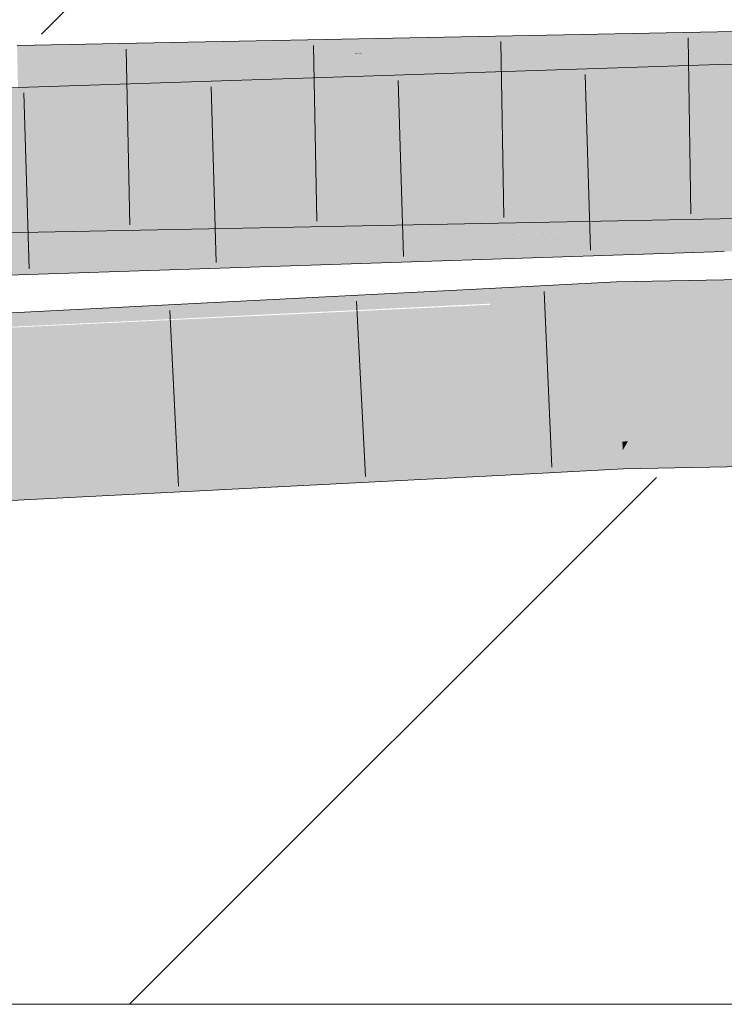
# Model space of a CAD drawing. Extents: x -620 to 300, y 62 to 1107.
# Tile 203 of 256: x 222.655 to 223.596, y 723.7 to 725.016. Entities that reach past the tile are written whole.
import ezdxf
from ezdxf.lldxf.tags import DXFTag

# ---------------------------------------------------------------- set-up
doc = ezdxf.new("R2010")
doc.units = 0
doc.layers.get('0').update_dxf_attribs({"lineweight": 35})
doc.layers.add('E_Detail_Linie_Text_Bem', color=7, linetype='Continuous', lineweight=13)
for name, color, linetype, lineweight, true_color in [('E_Detail_Wandschraffur', 7, 'Continuous', 5, 0xc0c0c0), ('E_Leerrohr 25-A06G9G0X8I', 7, 'Continuous', 9, 0xff8000), ('E_Leerrohr 25-Shading', 7, 'Continuous', 9, 0xff8000)]:
    doc.layers.add(name, color=color, linetype=linetype, lineweight=lineweight, true_color=true_color)
tags = doc.linetypes.add('fein_strichliert', pattern=[4, 1, -2, 1]).pattern_tags.tags
tags[8:9] = [DXFTag(74, 4), DXFTag(75, 0), DXFTag(340, '0'), DXFTag(46, 0.0), DXFTag(50, 0.0), DXFTag(44, 0.0), DXFTag(45, 0.0)]
tags[6:7] = [DXFTag(74, 4), DXFTag(75, 0), DXFTag(340, '0'), DXFTag(46, 0.0), DXFTag(50, 0.0), DXFTag(44, 0.0), DXFTag(45, 0.0)]
tags[4:5] = [DXFTag(74, 4), DXFTag(75, 0), DXFTag(340, '0'), DXFTag(46, 0.0), DXFTag(50, 0.0), DXFTag(44, 0.0), DXFTag(45, 0.0)]

# ---------------------------------------------------------------- blocks, each defined once
blk = doc.blocks.new('Shading-A06G9FMP8I', base_point=(188.1987, 722.6844))
at = {"layer": 'E_Leerrohr 25-Shading', "color": 43, "true_color": 0xd7ab7f}
for points in [[(223.6094, 724.9946), (223.6093, 725.0001), (223.0991, 724.9534), (223.4805, 724.9926)], [(223.6094, 724.9946), (223.0991, 724.9534), (223.2981, 724.9573)], [(223.1168, 724.9716), (223.3958, 724.9959), (223.1027, 724.9708), (223.1064, 724.9902)], [(223.5398, 724.9987), (223.3958, 724.9959), (223.4805, 724.9926), (223.1168, 724.9716)], [(223.2981, 724.9573), (223.4645, 724.9606), (223.6094, 724.9946), (223.6096, 724.9805)], [(223.4805, 724.9926), (223.6093, 725.0001), (223.5398, 724.9987)], [(223.1064, 724.9902), (222.6513, 724.9813), (223.1027, 724.9708), (222.6521, 724.9446)], [(223.0991, 724.9534), (223.4805, 724.9926), (222.8536, 724.9486), (223.1168, 724.9716)], [(223.4645, 724.9606), (223.6099, 724.9635), (223.6096, 724.9805)], [(222.8536, 724.9486), (223.1026, 724.9703), (222.6521, 724.9446), (223.1027, 724.9708)], [(223.1026, 724.9703), (223.1168, 724.9716), (223.1027, 724.9708)], [(223.2093, 724.9069), (223.5885, 724.952), (223.5035, 724.9518), (223.5884, 724.9561)], [(223.5242, 724.954), (223.2163, 724.9438), (223.5035, 724.9518), (223.2151, 724.9374)], [(223.5035, 724.9518), (223.5884, 724.9561), (223.5242, 724.954)], [(223.6377, 724.9574), (223.5884, 724.9561), (223.5885, 724.952)], [(223.5889, 724.9408), (223.7403, 724.9601), (223.5885, 724.952), (223.6377, 724.9574)], [(223.5893, 724.927), (223.835, 724.9626), (223.5889, 724.9408), (223.7403, 724.9601)], [(223.9251, 724.9649), (223.835, 724.9626), (223.5895, 724.9195), (223.5893, 724.927)], [(223.9251, 724.9649), (223.5895, 724.9195), (223.6913, 724.9271)], [(223.2163, 724.9438), (221.4435, 724.8851), (223.2151, 724.9374), (221.4445, 724.8485)], [(223.2093, 724.9069), (223.5035, 724.9518), (223.0023, 724.9001)], [(223.5889, 724.9408), (223.5885, 724.952), (223.3807, 724.9126), (223.2093, 724.9069)], [(223.2123, 724.9218), (223.5035, 724.9518), (223.2151, 724.9374)], [(223.3807, 724.9126), (223.5267, 724.9174), (223.5889, 724.9408), (223.5893, 724.927)], [(223.0023, 724.9001), (223.2123, 724.9218), (221.4445, 724.8485), (223.2151, 724.9374)], [(223.5267, 724.9174), (223.5895, 724.9195), (223.5893, 724.927)], [(223.6913, 724.9271), (223.5895, 724.9195), (223.6546, 724.9212)], [(223.428, 724.78), (223.4992, 724.7845), (223.3644, 724.7819)], [(223.4992, 724.7845), (223.428, 724.78), (223.6127, 724.7799), (223.6128, 724.7747)], [(223.6127, 724.7799), (223.6126, 724.7867), (223.4992, 724.7845)], [(222.656, 724.7679), (222.6568, 724.7313), (223.3644, 724.7819), (223.428, 724.78)], [(223.5395, 724.7768), (223.428, 724.78), (223.6132, 724.7501), (222.6568, 724.7313)], [(223.5395, 724.7768), (223.6132, 724.7501), (223.613, 724.7626)], [(223.6128, 724.7747), (223.5395, 724.7768), (223.613, 724.7626)], [(222.6196, 724.7304), (222.6568, 724.7313), (221.69, 724.7446), (222.656, 724.7679)], [(223.2236, 724.7257), (223.2971, 724.7305), (223.0243, 724.7239), (223.2206, 724.7304)], [(223.3198, 724.7306), (223.2199, 724.7255), (223.3594, 724.7307)], [(223.2971, 724.7305), (223.2199, 724.7255), (223.3198, 724.7306)], [(223.2971, 724.7305), (223.3717, 724.7354), (223.2206, 724.7304)], [(223.4078, 724.7316), (223.4021, 724.7322), (223.2664, 724.727), (223.2646, 724.7271)], [(223.4298, 724.7147), (223.4078, 724.7316), (223.2664, 724.727)], [(223.4094, 724.7352), (223.3717, 724.7354), (223.3198, 724.7306), (223.2971, 724.7305)], [(223.4697, 724.7347), (223.4094, 724.7352), (223.3594, 724.7307), (223.3198, 724.7306)], [(223.4942, 724.7395), (223.3717, 724.7354), (223.4094, 724.7352)], [(223.5231, 724.7354), (223.5158, 724.7365), (223.4078, 724.7316), (223.4021, 724.7322)], [(223.5772, 724.7137), (223.5231, 724.7354), (223.4078, 724.7316)], [(223.4298, 724.7147), (223.5958, 724.7062), (223.4078, 724.7316), (223.5772, 724.7137)], [(223.565, 724.7382), (223.4942, 724.7395), (223.4697, 724.7347), (223.4094, 724.7352)], [(223.5949, 724.7377), (223.5947, 724.7428), (223.4942, 724.7395)], [(223.565, 724.7382), (223.5158, 724.7365), (223.5949, 724.7377), (223.5231, 724.7354)], [(223.5949, 724.7377), (223.5231, 724.7354), (223.5953, 724.7251)], [(223.5953, 724.7251), (223.5231, 724.7354), (223.5957, 724.7117), (223.5772, 724.7137)], [(224.0219, 724.728), (223.5977, 724.7429), (223.7343, 724.7345), (223.5947, 724.7428)], [(223.7343, 724.7345), (223.5947, 724.7428), (223.5949, 724.7377)], [(223.6295, 724.7369), (223.5949, 724.7377), (223.7052, 724.7091), (223.5953, 724.7251)], [(223.0243, 724.7239), (221.4499, 724.6718), (223.0246, 724.7239), (223.0795, 724.7213)], [(221.4502, 724.66), (223.0903, 724.7207), (221.4499, 724.6718), (223.0795, 724.7213)], [(223.0903, 724.7207), (221.4502, 724.66), (223.1084, 724.7198), (221.451, 724.6353)], [(223.1084, 724.7198), (221.451, 724.6353), (223.4688, 724.702)], [(223.0795, 724.7213), (223.2199, 724.7255), (223.0246, 724.7239), (223.2236, 724.7257)], [(223.0903, 724.7207), (223.2199, 724.7255), (223.0795, 724.7213)], [(223.2199, 724.7255), (223.0903, 724.7207), (223.1084, 724.7198)], [(223.2199, 724.7255), (223.1084, 724.7198), (223.5592, 724.705), (223.4688, 724.702)], [(223.2646, 724.7271), (223.2199, 724.7255), (223.2664, 724.727)], [(223.2199, 724.7255), (223.4298, 724.7147), (223.2664, 724.727)], [(223.2199, 724.7255), (223.5592, 724.705), (223.4298, 724.7147)], [(223.7052, 724.7091), (223.5953, 724.7251), (223.6365, 724.7073), (223.5957, 724.7117)], [(223.5592, 724.705), (223.5958, 724.7062), (223.4298, 724.7147)], [(223.5772, 724.7137), (223.5958, 724.7062), (223.5957, 724.7117)], [(223.5957, 724.7117), (223.5958, 724.7062), (223.6365, 724.7073)], [(223.4527, 724.6476), (223.452, 724.6654), (223.2829, 724.6397), (223.282, 724.6565)], [(223.6201, 724.6508), (223.6199, 724.6686), (223.4527, 724.6476), (223.452, 724.6654)], [(223.1677, 724.6345), (223.2829, 724.6397), (222.3529, 724.6091), (223.282, 724.6565)], [(221.4995, 724.55), (223.283, 724.6364), (223.1677, 724.6345), (223.2829, 724.638)], [(223.2829, 724.638), (223.2829, 724.6397), (223.1677, 724.6345)], [(223.3754, 724.641), (223.4528, 724.6448), (223.2829, 724.6397), (223.4527, 724.6476)], [(223.3754, 724.641), (223.2829, 724.6397), (223.2829, 724.638)], [(223.283, 724.6364), (223.3754, 724.641), (223.2829, 724.638)], [(223.4529, 724.6431), (223.4528, 724.6448), (223.2831, 724.6348), (223.283, 724.6364)], [(223.2831, 724.6348), (223.2836, 724.6252), (223.4529, 724.6431), (223.4532, 724.6331)], [(223.6201, 724.6484), (223.6201, 724.6508), (223.4528, 724.6448), (223.4527, 724.6476)], [(223.6201, 724.6465), (223.6201, 724.6484), (223.4529, 724.6431), (223.4528, 724.6448)], [(223.4529, 724.6431), (223.4532, 724.6331), (223.6201, 724.6465), (223.6202, 724.6361)], [(221.4991, 724.5582), (223.1677, 724.6345), (221.4988, 724.5655), (222.3529, 724.6091)], [(221.4995, 724.55), (223.1677, 724.6345), (221.4991, 724.5582)], [(221.4995, 724.55), (221.4997, 724.5446), (223.2831, 724.6348), (223.2836, 724.6252)], [(221.4997, 724.5446), (221.5004, 724.5289), (223.2836, 724.6252), (223.2839, 724.6199)], [(223.2836, 724.6252), (223.2839, 724.6199), (223.4532, 724.6331), (223.4534, 724.6288)], [(223.4532, 724.6331), (223.4534, 724.6288), (223.6202, 724.6361), (223.6203, 724.632)], [(223.4602, 724.4406), (223.622, 724.4448), (223.4671, 724.4523), (223.6219, 724.4543)], [(223.6219, 724.4543), (223.6219, 724.4553), (223.4671, 724.4523)], [(223.2515, 724.4413), (221.5081, 724.3523), (221.5092, 724.3273)], [(221.5097, 724.3157), (223.2515, 724.4413), (221.5092, 724.3273)], [(223.2515, 724.4413), (221.5097, 724.3157), (223.2936, 724.4297), (221.5114, 724.3158)], [(223.2515, 724.4413), (223.2936, 724.4297), (223.2929, 724.4434)], [(223.4602, 724.4406), (223.4597, 724.4521), (223.2936, 724.4297), (223.2929, 724.4434)], [(223.2948, 724.4068), (223.4611, 724.4155), (223.2936, 724.4297), (223.4602, 724.4406)], [(223.4602, 724.4406), (223.4671, 724.4523), (223.4597, 724.4521)], [(223.4611, 724.4155), (223.6222, 724.4186), (223.4602, 724.4406), (223.622, 724.4448)], [(221.5114, 724.3158), (223.2948, 724.4068), (223.2936, 724.4297)]]:
    blk.add_solid(points, dxfattribs=at)
at = {"layer": 'E_Leerrohr 25-Shading', "color": 31, "true_color": 0xfabd7f}
for points in [[(223.2768, 724.8685), (223.2981, 724.9573), (223.0823, 724.8647), (223.0991, 724.9534)], [(223.4645, 724.9606), (223.2981, 724.9573), (223.4379, 724.8717), (223.2768, 724.8685)], [(223.4379, 724.8717), (223.5746, 724.8744), (223.4645, 724.9606), (223.6074, 724.9634)], [(223.5746, 724.8744), (223.6112, 724.8751), (223.6074, 724.9634), (223.6099, 724.9635)], [(222.8536, 724.9486), (222.6521, 724.9446), (222.8406, 724.86), (222.6541, 724.8563)], [(223.0823, 724.8647), (223.0991, 724.9534), (222.8406, 724.86), (222.8536, 724.9486)], [(223.3807, 724.9126), (223.3656, 724.848), (223.5267, 724.9174), (223.5073, 724.8511)], [(223.5267, 724.9174), (223.5073, 724.8511), (223.5895, 724.9195), (223.5915, 724.853)], [(223.63, 724.8538), (223.6546, 724.9212), (223.5915, 724.853), (223.5895, 724.9195)], [(223.193, 724.8179), (223.2093, 724.9069), (222.9899, 724.8112), (223.0023, 724.9001)], [(223.3807, 724.9126), (223.2093, 724.9069), (223.3599, 724.8235), (223.193, 724.8179)], [(221.4445, 724.8485), (223.0008, 724.8891), (223.0023, 724.9001)], [(223.0008, 724.8891), (221.4445, 724.8485), (222.9935, 724.8372), (222.2395, 724.8173)], [(223.6115, 724.8607), (223.6112, 724.8751), (223.5746, 724.8744)], [(223.1975, 724.8425), (223.0823, 724.8647), (222.9935, 724.8372), (222.8406, 724.86)], [(223.33, 724.846), (223.3566, 724.8491), (223.0823, 724.8647), (223.2768, 724.8685)], [(223.33, 724.846), (223.0823, 724.8647), (223.1975, 724.8425)], [(223.4379, 724.8717), (223.2768, 724.8685), (223.4693, 724.8622), (223.3566, 724.8491)], [(223.6121, 724.8189), (223.4693, 724.8622), (223.6126, 724.7868), (223.3566, 724.8491)], [(223.4693, 724.8622), (223.5746, 724.8744), (223.4379, 724.8717)], [(223.5746, 724.8744), (223.4693, 724.8622), (223.6115, 724.8607), (223.6121, 724.8189)], [(223.0897, 724.8228), (222.8406, 724.86), (222.6549, 724.8174), (222.6541, 724.8563)], [(223.3654, 724.847), (223.3566, 724.8491), (223.33, 724.846)], [(223.3656, 724.848), (223.3599, 724.8235), (223.5073, 724.8511), (223.5006, 724.8281)], [(223.5073, 724.8511), (223.5006, 724.8281), (223.5915, 724.853), (223.5921, 724.8312)], [(223.6221, 724.832), (223.63, 724.8538), (223.5921, 724.8312), (223.5915, 724.853)], [(222.2395, 724.8173), (222.3955, 724.8112), (222.9935, 724.8372), (222.9919, 724.8253)], [(223.1072, 724.8202), (223.236, 724.8351), (222.9935, 724.8372), (223.1975, 724.8425)], [(223.236, 724.8351), (223.33, 724.846), (223.1975, 724.8425)], [(223.4992, 724.7845), (223.33, 724.846), (223.236, 724.8351)], [(223.4992, 724.7845), (223.6126, 724.7868), (223.33, 724.846), (223.3654, 724.847)], [(221.9541, 724.8082), (222.6549, 724.8174), (222.6547, 724.8282)], [(222.6549, 724.8174), (223.1072, 724.8202), (223.0897, 724.8228)], [(222.735, 724.8028), (222.9899, 724.8112), (222.7367, 724.8192), (222.9919, 724.8253)], [(223.4936, 724.7856), (223.236, 724.8351), (223.3487, 724.7842), (223.1072, 724.8202)], [(223.3599, 724.8235), (223.193, 724.8179), (223.3793, 724.8189), (223.2437, 724.8085)], [(223.3793, 724.8189), (223.5006, 724.8281), (223.3599, 724.8235)], [(223.5006, 724.8281), (223.3793, 724.8189), (223.593, 724.8008), (223.594, 724.7682)], [(223.593, 724.8008), (223.5921, 724.8312), (223.5006, 724.8281)], [(223.8466, 724.7494), (223.6221, 724.832), (223.593, 724.8008), (223.5921, 724.8312)], [(222.6554, 724.7969), (222.6549, 724.8174), (221.6887, 724.7999), (222.0719, 724.8097)], [(222.4033, 724.7918), (222.735, 724.8028), (222.4048, 724.8113), (222.7367, 724.8192)], [(222.6549, 724.8174), (222.7012, 724.7976), (223.1072, 724.8202), (222.9445, 724.8014)], [(222.7012, 724.7976), (222.6549, 724.8174), (222.6554, 724.7969)], [(223.0907, 724.7969), (222.9899, 724.8112), (222.9164, 724.7836), (222.735, 724.8028)], [(223.2064, 724.8054), (223.1072, 724.8202), (222.9445, 724.8014)], [(223.2437, 724.8085), (223.193, 724.8179), (223.0907, 724.7969), (222.9899, 724.8112)], [(223.594, 724.7682), (223.3793, 724.8189), (223.5947, 724.7435), (223.2437, 724.8085)], [(222.6554, 724.7969), (221.6887, 724.7999), (221.6891, 724.7798)], [(221.6891, 724.7798), (221.6894, 724.7691), (222.6554, 724.7969), (222.6558, 724.7775)], [(222.9164, 724.7836), (222.735, 724.8028), (222.716, 724.7683), (222.4033, 724.7918)], [(222.6558, 724.7775), (222.7462, 724.7784), (222.6554, 724.7969), (222.7012, 724.7976)], [(222.7012, 724.7976), (222.7462, 724.7784), (222.9445, 724.8014)], [(222.7462, 724.7784), (223.3487, 724.7842), (222.9445, 724.8014), (223.2064, 724.8054)], [(223.4942, 724.7395), (223.0907, 724.7969), (223.3717, 724.7354), (222.9164, 724.7836)], [(223.5947, 724.7435), (223.2437, 724.8085), (223.4942, 724.7395), (223.0907, 724.7969)], [(223.7714, 724.7474), (223.593, 724.8008), (223.6894, 724.7453), (223.594, 724.7682)], [(223.8466, 724.7494), (223.593, 724.8008), (223.7714, 724.7474)], [(222.716, 724.7683), (222.4033, 724.7918), (222.4836, 724.7506), (221.9515, 724.7769)], [(223.3644, 724.7819), (223.3487, 724.7842), (222.656, 724.7679), (222.7462, 724.7784)], [(223.3717, 724.7354), (222.9164, 724.7836), (223.2206, 724.7304), (222.716, 724.7683)], [(223.3644, 724.7819), (223.4992, 724.7845), (223.3487, 724.7842), (223.4936, 724.7856)], [(223.6126, 724.7868), (223.4992, 724.7845), (223.6126, 724.7867)], [(222.6558, 724.7775), (221.6894, 724.7691), (222.656, 724.7679), (221.6899, 724.7498)], [(222.656, 724.7679), (222.7462, 724.7784), (222.6558, 724.7775)], [(221.6899, 724.7498), (221.69, 724.7446), (222.656, 724.7679)], [(223.2206, 724.7304), (222.716, 724.7683), (223.0243, 724.7239), (222.4836, 724.7506)], [(223.594, 724.7682), (223.5947, 724.7428), (223.6894, 724.7453)], [(222.4836, 724.7506), (221.4499, 724.6718), (223.0243, 724.7239)], [(223.5947, 724.7435), (223.4942, 724.7395), (223.5947, 724.7428)], [(223.4556, 724.5684), (223.4534, 724.6288), (223.2867, 724.5649), (223.2839, 724.6199)], [(223.6208, 724.5691), (223.6203, 724.632), (223.4556, 724.5684), (223.4534, 724.6288)], [(223.2867, 724.5649), (223.2839, 724.6199), (221.507, 724.5292)], [(221.5004, 724.5289), (223.2867, 724.5649), (221.507, 724.5292)], [(221.5004, 724.5289), (223.25, 724.5297), (223.2867, 724.5649), (223.2884, 724.5317)], [(223.2884, 724.5317), (223.4566, 724.5405), (223.2867, 724.5649), (223.4556, 724.5684)], [(223.4556, 724.5684), (223.621, 724.5461), (223.6208, 724.5691)], [(223.4556, 724.5684), (223.4566, 724.5405), (223.621, 724.5461), (223.4636, 724.5406)], [(223.4636, 724.5406), (223.6211, 724.5436), (223.621, 724.5461)], [(223.4597, 724.4521), (223.4566, 724.5405), (223.2929, 724.4434), (223.2884, 724.5317)], [(223.6219, 724.4553), (223.6211, 724.5436), (223.4597, 724.4521), (223.4566, 724.5405)], [(223.25, 724.5297), (221.5004, 724.5289), (221.5016, 724.5011)], [(221.5043, 724.4406), (223.25, 724.5297), (221.5016, 724.5011)], [(221.5081, 724.3523), (223.2515, 724.4413), (221.5043, 724.4406), (223.25, 724.5297)], [(223.2515, 724.4413), (223.2929, 724.4434), (223.25, 724.5297), (223.2884, 724.5317)]]:
    blk.add_solid(points, dxfattribs=at)
blk = doc.blocks.new('Referenz-A06G9G0Z8I')
at = {"layer": 'E_Detail_Linie_Text_Bem', "linetype": 'Continuous', "ltscale": 0.13}
blk.add_line((266.3122, 723.7001), (218.3341, 723.7001), dxfattribs=at)
at = {"layer": 'E_Detail_Wandschraffur', "linetype": 'fein_strichliert', "ltscale": 0.13}
blk.add_line((222.684, 724.9967), (223.8873, 726.2001), dxfattribs=at)
at = {"layer": 'E_Detail_Wandschraffur', "linetype": 'ByBlock', "ltscale": 0.13}
blk.add_line((222.8015, 723.7001), (223.5055, 724.4041), dxfattribs=at)
at = {"layer": 'E_Leerrohr 25-A06G9G0X8I', "linetype": 'Continuous', "ltscale": 0.13}
for p, q in [((225.7028, 725.0115), (223.5884, 724.9561)), ((223.6093, 725.0001), (222.6513, 724.9813)), ((223.0472, 724.9815), (223.0517, 724.7466)), ((223.2973, 724.9865), (223.3015, 724.7515)), ((223.5475, 724.9914), (223.5512, 724.7564)), ((222.797, 724.9766), (222.802, 724.7417)), ((223.5884, 724.9561), (221.4435, 724.8851)), ((223.4101, 724.9427), (223.417, 724.7078)), ((223.1602, 724.9344), (223.1672, 724.6995)), ((222.6605, 724.9179), (222.6675, 724.683)), ((222.9103, 724.9262), (222.9173, 724.6913)), ((223.6132, 724.7501), (222.6568, 724.7313)), ((222.6568, 724.7313), (221.6909, 724.708)), ((223.5958, 724.7062), (221.451, 724.6352)), ((223.452, 724.6654), (223.282, 724.6565)), ((223.6199, 724.6687), (223.452, 724.6654)), ((223.282, 724.6565), (221.4988, 724.5655)), ((223.3551, 724.6528), (223.3656, 724.418)), ((223.1048, 724.6399), (223.1166, 724.4052)), ((222.8552, 724.6272), (222.8668, 724.3925)), ((223.4611, 724.4155), (223.2948, 724.4068)), ((223.6222, 724.4187), (223.4611, 724.4155)), ((223.2948, 724.4068), (221.5097, 724.3157))]:
    blk.add_line(p, q, dxfattribs=at)

msp = doc.modelspace()

# ---------------------------------------------------------------- block references
at = {"color": 8, "lineweight": 25, "ltscale": 0.25, "true_color": 0x808080}
msp.add_blockref('Referenz-A06G9G0Z8I', (0, 0), dxfattribs=at)
msp.add_blockref('Shading-A06G9FMP8I', (188.1987, 722.6844))

doc.saveas('drawing.dxf')
